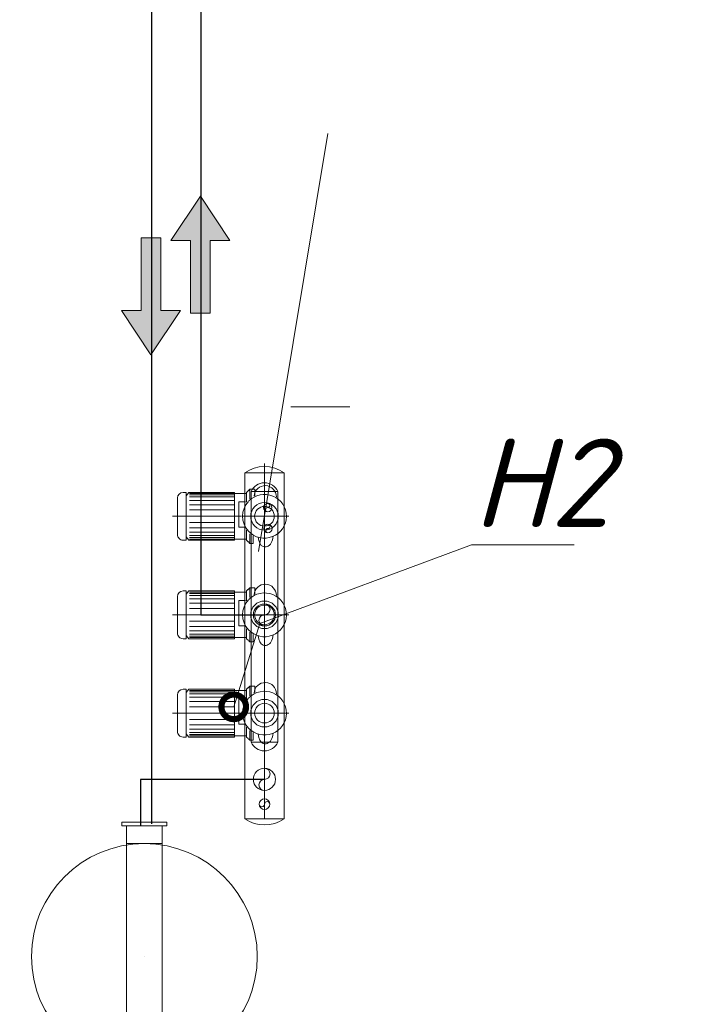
# Model space of a CAD drawing. Header units: inches. Extents: x 8001 to 766003, y -84601 to 563258.
# Tile 110 of 169: x 245308 to 246658, y 507919 to 509922. Entities that reach past the tile are written whole.
import ezdxf
from ezdxf import colors
from ezdxf.entities.mleader import LeaderData, LeaderLine
from ezdxf.math import Vec2, Vec3

# ---------------------------------------------------------------- set-up
doc = ezdxf.new("R2010")
doc.units = ezdxf.units.IN
doc.header["$MEASUREMENT"] = 0
doc.linetypes.add('CONTINOUS', pattern=[0])
doc.linetypes.add('HIDDEN', pattern=[9.525, 6.35, -3.175])
for name, color, linetype, lineweight in [('000 vrf PİPES', 2, 'Continuous', 18), ('_0-SGM-CİHAZ', 162, 'Continuous', 30), ('_6-SGM-HT-_İç Tasarım_', 7, 'Continuous', 9), ('SGM-M-300-EQM', 140, 'CONTINOUS', 20), ('SGM-M-400-TEXT', 140, 'CONTINOUS', 20), ('SGM-M-500-9-HI-EQM', 150, 'CONTINOUS', 20), ('SGM-M-700-10-HVAC-WS-CWR-CON', 121, 'HIDDEN', 30), ('SGM-M-700-6-HVAC-WS-CWR-FCU', 141, 'HIDDEN', 30), ('SGM-M-700-9-HVAC-WS-CWS-CON', 160, 'CONTINOUS', 30)]:
    doc.layers.add(name, color=color, linetype=linetype, lineweight=lineweight)
doc.styles.add('SGM_MKN', font='romans.shx', dxfattribs={"width": 0.65, "height": 100})

# ---------------------------------------------------------------- blocks, each defined once
blk = doc.blocks.new('*U261')
at = {"color": 0, "linetype": 'Continuous'}
blk.add_circle((0, 0), 4.5, dxfattribs=at)
at = {"color": 0, "linetype": 'Continuous', "lineweight": 0}
for centre, start, end in [((0, 2.25), 90, 270), ((0, -2.25), 270, 90)]:
    blk.add_arc(centre, 2.25, start, end, dxfattribs=at)
blk = doc.blocks.new('*U268')
at = {"color": 0, "linetype": 'Continuous'}
blk.add_circle((0, 0), 1.7, dxfattribs=at)
at = {"color": 0, "linetype": 'Continuous', "lineweight": 0}
for centre, start, end in [((0, 0.85), 90, 270), ((0, -0.85), 270, 90)]:
    blk.add_arc(centre, 0.85, start, end, dxfattribs=at)
blk = doc.blocks.new('*U269')
at = {"color": 0, "linetype": 'Continuous'}
blk.add_circle((0, 0), 1.7, dxfattribs=at)
at = {"color": 0, "linetype": 'Continuous', "lineweight": 0}
for centre, start, end in [((0, 0.85), 90, 270), ((0, -0.85), 270, 90)]:
    blk.add_arc(centre, 0.85, start, end, dxfattribs=at)
blk = doc.blocks.new('*U262')
at = {"color": 0, "linetype": 'Continuous'}
blk.add_circle((0, 0), 2.15, dxfattribs=at)
at = {"color": 0, "linetype": 'Continuous', "lineweight": 0}
for centre, start, end in [((0, 1.07), 90, 270), ((0, -1.08), 270, 90)]:
    blk.add_arc(centre, 1.07, start, end, dxfattribs=at)
blk = doc.blocks.new('Flow Direction - Flow Direction _25mm_-15131940-FIRST FLOOR DOMESTIC WATER PLUMBING PLANS A2')
at = {"layer": '_6-SGM-HT-_İç Tasarım_'}
blk.add_hatch(color=256, dxfattribs=at).paths.add_polyline_path([(0, 0), (-90, -60), (-90, -20), (-238, -20), (-238, 20), (-90, 20), (-90, 60)])
for p, q in [((0, 0), (-90, 60)), ((-90, 60), (-90, 20)), ((-90, 60), (0, 0)), ((-90, 20), (-90, 60)), ((-90, 20), (-238, 20)), ((-238, 20), (-238, -20)), ((-238, 20), (-238, -20)), ((-90, 20), (-238, 20)), ((-90, -60), (0, 0)), ((-238, -20), (-90, -20)), ((-90, -20), (-238, -20)), ((-90, -60), (0, 0)), ((-90, -20), (-90, -60)), ((-90, -20), (-90, -60))]:
    blk.add_line(p, q, dxfattribs=at)
blk = doc.blocks.new('Tank-Buffer_Storage-Taco-HBT - ERROR_LOAD TYPE CATALOG-18188400-BASEMENT FLOOR HEATING_COOLING')
at = {"layer": 'SGM-M-500-9-HI-EQM'}
for p, q in [((-730, 125), (-750, 125)), ((-750, 125), (-750, -125)), ((-750, -125), (-750, 125)), ((-730, 125), (-750, 125)), ((-750, 125), (-750, -125)), ((-750, -125), (-750, 125)), ((-730, 125), (-730, -125)), ((-730, -125), (-730, 125)), ((-730, 125), (-730, -125)), ((-730, -125), (-730, 125)), ((750, 125), (730, 125)), ((730, 125), (730, -125)), ((730, -125), (730, 125)), ((750, 125), (730, 125)), ((730, 125), (730, -125)), ((730, -125), (730, 125)), ((750, 125), (750, -125)), ((750, -125), (750, 125)), ((750, 125), (750, -125)), ((750, -125), (750, 125)), ((-630, 100), (-730, 100)), ((-730, -100), (-730, 100)), ((-730, 100), (-730, -100)), ((-630, 100), (-730, 100)), ((-730, -100), (-730, 100)), ((-730, 100), (-730, -100)), ((630, 100), (-630, 100)), ((-630, 100), (-630, -100)), ((-630, -100), (-630, 100)), ((-630, 100), (-630, -100)), ((-630, -100), (-630, 100)), ((-630, 100), (-630, -100)), ((630, -100), (630, 100)), ((730, 100), (630, 100)), ((630, -100), (630, 100)), ((630, 100), (630, -100)), ((730, 100), (630, 100)), ((630, -100), (630, 100)), ((630, 100), (630, -100)), ((730, -100), (730, 100)), ((730, 100), (730, -100)), ((730, -100), (730, 100)), ((730, 100), (730, -100)), ((0, 0), (0, 0)), ((0, 0), (0, 0)), ((-730, -100), (-630, -100)), ((-730, -100), (-630, -100)), ((-630, -100), (630, -100)), ((630, -100), (730, -100)), ((630, -100), (730, -100)), ((-750, -125), (-730, -125)), ((-750, -125), (-730, -125)), ((730, -125), (750, -125)), ((730, -125), (750, -125))]:
    blk.add_line(p, q, dxfattribs=at)
for start, end in [(360, 180), (180, 360)]:
    blk.add_arc((0, 0), 630, start, end, dxfattribs=at)
blk = doc.blocks.new('_DotSmall')
at = {"color": 0, "linetype": 'ByBlock', "const_width": 0.5}
blk.add_lwpolyline([(-0.0625, 0, 1), (0.0625, 0, 1)], format="xyb", close=True, dxfattribs=at)

msp = doc.modelspace()

# ---------------------------------------------------------------- linework, layer by layer
at = {"color": 252, "lineweight": 0}
msp.add_lwpolyline([(245979.567, 509134.257), (245859.567, 509134.257)], dxfattribs=at)
at = {"layer": '000 vrf PİPES', "color": 5, "ltscale": 10}
msp.add_lwpolyline([(245934.839, 509690.321), (245794.28, 508839.857)], dxfattribs=at)
at = {"layer": 'SGM-M-300-EQM'}
for p, q in [((245806.203, 508296.219), (245806.203, 509018.581)), ((245846.203, 508999.979), (245766.203, 508999.979)), ((245766.203, 508999.979), (245766.203, 508296.219)), ((245846.203, 508296.219), (245846.203, 508999.979)), ((245806.203, 508977.134), (245806.203, 508845.941)), ((245647.147, 508960.137), (245640.598, 508960.137)), ((245647.147, 508953.354), (245647.147, 508960.137)), ((245652.164, 508960.137), (245647.147, 508953.354)), ((245743.68, 508960.137), (245652.164, 508960.137)), ((245743.68, 508957.912), (245653.532, 508957.912, 0)), ((245743.68, 508954.862), (245653.532, 508954.862, 0)), ((245745.038, 508960.137, 0), (245743.68, 508960.137)), ((245745.038, 508957.912), (245743.68, 508957.912)), ((245745.038, 508954.862), (245743.68, 508954.862)), ((245745.038, 508862.937), (245745.038, 508960.137)), ((245745.038, 508957.912, 0), (245745.038, 508960.137, 0)), ((245769.793, 508957.912, 0), (245745.038, 508957.912, 0)), ((245776.647, 508966.597), (245769.793, 508960.137)), ((245776.647, 508966.597), (245769.793, 508960.137)), ((245776.647, 508966.597), (245769.793, 508960.137)), ((245773.638, 508963.761), (245769.793, 508960.137)), ((245769.793, 508960.137), (245769.793, 508940.026)), ((245769.793, 508960.137), (245769.793, 508950.282)), ((245769.793, 508960.137), (245769.793, 508950.282)), ((245769.793, 508960.137), (245769.793, 508950.282)), ((245776.647, 508966.597), (245774.161, 508964.254)), ((245776.647, 508966.569), (245786.463, 508966.569)), ((245776.647, 508966.569), (245776.647, 508947.089)), ((245776.647, 508966.569), (245783.5, 508966.569)), ((245776.647, 508966.569), (245776.647, 508955.721)), ((245776.647, 508966.569), (245783.5, 508966.569)), ((245776.647, 508966.569), (245776.647, 508955.721)), ((245776.647, 508966.569), (245783.5, 508966.569)), ((245776.647, 508966.569), (245776.647, 508955.721)), ((245833.203, 508961.87), (245779.203, 508961.87)), ((245786.463, 508966.569), (245786.463, 508953.334)), ((245786.463, 508959.391), (245786.463, 508953.334)), ((245786.463, 508959.391), (245786.463, 508953.334)), ((245786.463, 508959.391), (245786.463, 508953.334)), ((245629.203, 508948.742), (245629.203, 508874.333)), ((245647.147, 508869.721, 0), (245647.147, 508953.354, 0)), ((245743.68, 508950.766), (245653.532, 508950.766, 0)), ((245743.68, 508943.803), (245653.532, 508943.803, 0)), ((245743.68, 508934.997), (245653.532, 508934.997, 0)), ((245745.038, 508950.766), (245743.68, 508950.766)), ((245745.038, 508943.803), (245743.68, 508943.803)), ((245745.038, 508934.997), (245743.68, 508934.997)), ((245754.345, 508941.047, 0), (245754.345, 508889.085, 0)), ((245767.8, 508941.047, 0), (245754.345, 508941.047, 0)), ((245743.68, 508924.348), (245653.532, 508924.348, 0)), ((245745.038, 508924.348), (245743.68, 508924.348)), ((245759.249, 508911.537), (245619.477, 508911.537)), ((245743.68, 508911.537), (245653.532, 508911.537, 0)), ((245743.68, 508898.727), (245653.532, 508898.727, 0)), ((245745.038, 508911.537), (245743.68, 508911.537)), ((245745.038, 508898.727), (245743.68, 508898.727)), ((245855.479, 508911.537), (245760.931, 508911.537)), ((245743.68, 508888.078), (245653.532, 508888.078, 0)), ((245743.68, 508879.272), (245653.532, 508879.272, 0)), ((245745.038, 508888.078), (245743.68, 508888.078)), ((245745.038, 508879.272), (245743.68, 508879.272)), ((245754.345, 508889.085, 0), (245765.792, 508889.085, 0)), ((245769.793, 508883.048), (245769.793, 508862.937)), ((245776.647, 508875.986), (245776.647, 508856.477)), ((245640.598, 508862.937), (245647.147, 508862.937)), ((245647.147, 508869.721), (245652.164, 508862.937)), ((245647.147, 508862.937), (245647.147, 508869.721)), ((245652.164, 508862.937), (245743.68, 508862.937)), ((245743.68, 508872.309), (245653.532, 508872.309, 0)), ((245743.68, 508868.213), (245653.532, 508868.213, 0)), ((245743.68, 508865.163), (245653.532, 508865.163, 0)), ((245745.038, 508872.309), (245743.68, 508872.309)), ((245745.038, 508868.213), (245743.68, 508868.213)), ((245745.038, 508865.163), (245743.68, 508865.163)), ((245743.68, 508862.937), (245745.038, 508862.937, 0)), ((245745.038, 508865.163, 0), (245769.793, 508865.163, 0)), ((245745.038, 508862.937, 0), (245745.038, 508865.163, 0)), ((245773.22, 508859.707), (245769.793, 508862.937)), ((245776.647, 508856.477), (245773.655, 508859.297)), ((245776.647, 508856.477), (245783.5, 508856.477)), ((245783.5, 508871.261), (245783.5, 508856.477)), ((245806.203, 508776.554), (245806.203, 508645.361)), ((245647.147, 508759.558), (245640.598, 508759.558)), ((245647.147, 508752.774), (245647.147, 508759.558)), ((245652.164, 508759.558), (245647.147, 508752.774)), ((245743.68, 508759.558), (245652.164, 508759.558)), ((245743.68, 508757.332), (245653.532, 508757.332, 0)), ((245743.68, 508754.282), (245653.532, 508754.282, 0)), ((245745.038, 508759.558, 0), (245743.68, 508759.558)), ((245745.038, 508757.332), (245743.68, 508757.332)), ((245745.038, 508754.282), (245743.68, 508754.282)), ((245745.038, 508662.358), (245745.038, 508759.558)), ((245745.038, 508757.332, 0), (245745.038, 508759.558, 0)), ((245769.793, 508757.332, 0), (245745.038, 508757.332, 0)), ((245776.647, 508766.018), (245769.793, 508759.558)), ((245776.647, 508766.018), (245769.793, 508759.558)), ((245776.647, 508766.018), (245769.793, 508759.558)), ((245773.638, 508763.181), (245769.793, 508759.558)), ((245769.793, 508759.558), (245769.793, 508739.447)), ((245769.793, 508759.558), (245769.793, 508749.703)), ((245769.793, 508759.558), (245769.793, 508749.703)), ((245769.793, 508759.558), (245769.793, 508749.703)), ((245776.647, 508766.018), (245774.161, 508763.675)), ((245776.647, 508765.989), (245786.463, 508765.989)), ((245776.647, 508765.989), (245776.647, 508746.509)), ((245776.647, 508765.989), (245783.5, 508765.989)), ((245776.647, 508765.989), (245776.647, 508755.141)), ((245776.647, 508765.989), (245783.5, 508765.989)), ((245776.647, 508765.989), (245776.647, 508755.141)), ((245776.647, 508765.989), (245783.5, 508765.989)), ((245776.647, 508765.989), (245776.647, 508755.141)), ((245786.463, 508765.989), (245786.463, 508752.755)), ((245786.463, 508758.811), (245786.463, 508752.755)), ((245786.463, 508758.811), (245786.463, 508752.755)), ((245786.463, 508758.811), (245786.463, 508752.755)), ((245629.203, 508748.163), (245629.203, 508673.753)), ((245647.147, 508669.142, 0), (245647.147, 508752.774, 0)), ((245743.68, 508750.186), (245653.532, 508750.186, 0)), ((245743.68, 508743.223), (245653.532, 508743.223, 0)), ((245743.68, 508734.417), (245653.532, 508734.417, 0)), ((245745.038, 508750.186), (245743.68, 508750.186)), ((245745.038, 508743.223), (245743.68, 508743.223)), ((245745.038, 508734.417), (245743.68, 508734.417)), ((245754.345, 508740.467, 0), (245754.345, 508688.505, 0)), ((245767.8, 508740.467, 0), (245754.345, 508740.467, 0)), ((245743.68, 508723.768), (245653.532, 508723.768, 0)), ((245745.038, 508723.768), (245743.68, 508723.768)), ((245759.249, 508710.958), (245619.477, 508710.958)), ((245743.68, 508698.147), (245653.532, 508698.147, 0)), ((245743.68, 508710.958), (245677.001, 508710.958, 0)), ((245745.038, 508710.958), (245743.68, 508710.958)), ((245745.038, 508698.147), (245743.68, 508698.147)), ((245855.479, 508710.958), (245760.931, 508710.958)), ((245743.68, 508687.498), (245653.532, 508687.498, 0)), ((245743.68, 508678.692), (245653.532, 508678.692, 0)), ((245745.038, 508687.498), (245743.68, 508687.498)), ((245745.038, 508678.692), (245743.68, 508678.692)), ((245754.345, 508688.505, 0), (245765.792, 508688.505, 0)), ((245769.793, 508682.469), (245769.793, 508662.358)), ((245776.647, 508675.407), (245776.647, 508655.898)), ((245640.598, 508662.358), (245647.147, 508662.358)), ((245647.147, 508669.142), (245652.164, 508662.358)), ((245647.147, 508662.358), (245647.147, 508669.142)), ((245652.164, 508662.358), (245743.68, 508662.358)), ((245743.68, 508671.729), (245653.532, 508671.729, 0)), ((245743.68, 508667.633), (245653.532, 508667.633, 0)), ((245743.68, 508664.584), (245653.532, 508664.584, 0)), ((245745.038, 508671.729), (245743.68, 508671.729)), ((245745.038, 508667.633), (245743.68, 508667.633)), ((245745.038, 508664.584), (245743.68, 508664.584)), ((245743.68, 508662.358), (245745.038, 508662.358, 0)), ((245745.038, 508664.584, 0), (245769.793, 508664.584, 0)), ((245745.038, 508662.358, 0), (245745.038, 508664.584, 0)), ((245773.22, 508659.128), (245769.793, 508662.358)), ((245776.647, 508655.898), (245773.655, 508658.718)), ((245776.647, 508655.898), (245783.5, 508655.898)), ((245783.5, 508670.681), (245783.5, 508655.898)), ((245806.203, 508576.554), (245806.203, 508445.361)), ((245647.147, 508559.558), (245640.598, 508559.558)), ((245647.147, 508552.774), (245647.147, 508559.558)), ((245652.164, 508559.558), (245647.147, 508552.774)), ((245647.147, 508469.142, 0), (245647.147, 508552.774, 0)), ((245743.68, 508559.558), (245652.164, 508559.558)), ((245743.68, 508557.332), (245653.532, 508557.332, 0)), ((245743.68, 508554.282), (245653.532, 508554.282, 0)), ((245745.038, 508559.558, 0), (245743.68, 508559.558)), ((245745.038, 508557.332), (245743.68, 508557.332)), ((245745.038, 508554.282), (245743.68, 508554.282)), ((245745.038, 508462.358), (245745.038, 508559.558)), ((245745.038, 508557.332, 0), (245745.038, 508559.558, 0)), ((245769.793, 508557.332, 0), (245745.038, 508557.332, 0)), ((245776.647, 508566.018), (245769.793, 508559.558)), ((245776.647, 508566.018), (245769.793, 508559.558)), ((245776.647, 508566.018), (245769.793, 508559.558)), ((245773.638, 508563.181), (245769.793, 508559.558)), ((245769.793, 508559.558), (245769.793, 508539.447)), ((245769.793, 508559.558), (245769.793, 508549.703)), ((245769.793, 508559.558), (245769.793, 508549.703)), ((245769.793, 508559.558), (245769.793, 508549.703)), ((245776.647, 508566.018), (245774.161, 508563.675)), ((245776.647, 508565.989), (245786.463, 508565.989)), ((245776.647, 508565.989), (245776.647, 508546.509)), ((245776.647, 508565.989), (245783.5, 508565.989)), ((245776.647, 508565.989), (245776.647, 508555.141)), ((245776.647, 508565.989), (245783.5, 508565.989)), ((245776.647, 508565.989), (245776.647, 508555.141)), ((245776.647, 508565.989), (245783.5, 508565.989)), ((245776.647, 508565.989), (245776.647, 508555.141)), ((245786.463, 508565.989), (245786.463, 508552.755)), ((245786.463, 508558.811), (245786.463, 508552.755)), ((245786.463, 508558.811), (245786.463, 508552.755)), ((245786.463, 508558.811), (245786.463, 508552.755)), ((245629.203, 508548.163), (245629.203, 508473.753)), ((245743.68, 508550.186), (245653.532, 508550.186, 0)), ((245743.68, 508543.223), (245653.532, 508543.223, 0)), ((245743.68, 508534.417), (245653.532, 508534.417, 0)), ((245745.038, 508550.186), (245743.68, 508550.186)), ((245745.038, 508543.223), (245743.68, 508543.223)), ((245745.038, 508534.417), (245743.68, 508534.417)), ((245754.345, 508540.467, 0), (245754.345, 508488.505, 0)), ((245767.8, 508540.467, 0), (245754.345, 508540.467, 0)), ((245743.68, 508523.768), (245653.532, 508523.768, 0)), ((245745.038, 508523.768), (245743.68, 508523.768)), ((245759.249, 508510.958), (245619.477, 508510.958)), ((245743.68, 508510.958), (245653.532, 508510.958, 0)), ((245743.68, 508498.147), (245653.532, 508498.147, 0)), ((245745.038, 508510.958), (245743.68, 508510.958)), ((245745.038, 508498.147), (245743.68, 508498.147)), ((245855.479, 508510.958), (245760.931, 508510.958)), ((245743.68, 508487.498), (245653.532, 508487.498, 0)), ((245743.68, 508478.692), (245653.532, 508478.692, 0)), ((245745.038, 508487.498), (245743.68, 508487.498)), ((245745.038, 508478.692), (245743.68, 508478.692)), ((245754.345, 508488.505, 0), (245765.792, 508488.505, 0)), ((245769.793, 508482.469), (245769.793, 508462.358)), ((245776.647, 508475.407), (245776.647, 508455.898)), ((245640.598, 508462.358), (245647.147, 508462.358)), ((245647.147, 508469.142), (245652.164, 508462.358)), ((245647.147, 508462.358), (245647.147, 508469.142)), ((245652.164, 508462.358), (245743.68, 508462.358)), ((245743.68, 508471.729), (245653.532, 508471.729, 0)), ((245743.68, 508467.633), (245653.532, 508467.633, 0)), ((245743.68, 508464.584), (245653.532, 508464.584, 0)), ((245745.038, 508471.729), (245743.68, 508471.729)), ((245745.038, 508467.633), (245743.68, 508467.633)), ((245745.038, 508464.584), (245743.68, 508464.584)), ((245743.68, 508462.358), (245745.038, 508462.358, 0)), ((245745.038, 508464.584, 0), (245769.793, 508464.584, 0)), ((245745.038, 508462.358, 0), (245745.038, 508464.584, 0)), ((245773.22, 508459.128), (245769.793, 508462.358)), ((245776.647, 508455.898), (245773.655, 508458.718)), ((245776.647, 508455.898), (245783.5, 508455.898)), ((245783.5, 508470.681), (245783.5, 508455.898)), ((245833.203, 508452), (245779.203, 508452)), ((245766.203, 508296.219), (245846.203, 508296.219))]:
    msp.add_line(p, q, dxfattribs=at)
msp.add_lwpolyline([(245833.203, 508452), (245833.203, 508961.87, 0.66428683), (245779.203, 508961.87), (245779.203, 508452, 0.66428683), (245833.203, 508452)], format="xyb", dxfattribs=at)
for centre, start, end in [((245806.203, 508943.654), 54.619067, 125.380933), ((245806.203, 508352.544), 234.619067, 305.380933)]:
    msp.add_arc(centre, 69.083, start, end, dxfattribs=at)
at = {"layer": 'SGM-M-300-EQM', "extrusion": (0, 0, -1)}
for centre, major_axis, start_param, end_param in [((245807.66, 508951.068, 0), (16.089, 16.089), 3.99392318, 7.07471696), ((245640.598, 508948.742), (8.058, 8.058), 3.92699082, 5.49778714), ((245806.215, 508911.537), (31.499, -31.499), 3.12970468, 7.88252885), ((245806.215, 508911.537), (31.499, -31.499), 1.60565755, 3.10673143), ((245640.598, 508874.333), (8.058, -8.058), 0.78539816, 2.35619449), ((245807.66, 508750.488, 0), (16.089, 16.089), 3.99392318, 7.07471696), ((245640.598, 508748.163), (8.058, 8.058), 3.92699082, 5.49778714), ((245806.215, 508710.958), (31.499, -31.499), 3.12970468, 7.88252885), ((245806.215, 508710.958), (31.499, -31.499), 1.60565755, 3.10673143), ((245640.598, 508673.753), (8.058, -8.058), 0.78539816, 2.35619449), ((245807.66, 508550.488, 0), (16.089, 16.089), 3.99392318, 7.07471696), ((245640.598, 508548.163), (8.058, 8.058), 3.92699082, 5.49778714), ((245806.215, 508510.958), (31.499, -31.499), 3.12970468, 7.88252885), ((245806.215, 508510.958), (31.499, -31.499), 1.60565755, 3.10673143), ((245640.598, 508473.753), (8.058, -8.058), 0.78539816, 2.35619449)]:
    msp.add_ellipse(centre, major_axis=major_axis, ratio=1, start_param=start_param, end_param=end_param, dxfattribs=at)
for centre, major_axis in [((245806.215, 508911.537), (19.856, -19.856)), ((245806.215, 508911.537), (14.154, -14.154)), ((245806.215, 508710.958), (19.856, -19.856)), ((245806.215, 508710.958), (14.154, -14.154)), ((245806.215, 508510.958), (19.856, -19.856)), ((245806.215, 508510.958), (14.154, -14.154))]:
    msp.add_ellipse(centre, major_axis=major_axis, ratio=1, dxfattribs=at)
at = {"layer": 'SGM-M-300-EQM'}
for points in [[(245793.391, 508868.877), (245795.068, 508859.482), (245798.201, 508848.944), (245817.888, 508849.218), (245821.899, 508860.538), (245824.12, 508870.748)], [(245793.391, 508668.298), (245795.068, 508658.902), (245798.201, 508648.364), (245817.888, 508648.638), (245821.899, 508659.958), (245824.12, 508670.169)], [(245793.391, 508468.298), (245795.068, 508458.902), (245798.201, 508448.364), (245817.888, 508448.638), (245821.899, 508459.958), (245824.12, 508470.169)]]:
    msp.add_open_spline(points, degree=3, knots=[1.28065015, 1.28065015, 1.28065015, 1.28065015, 49.71288081, 68.18632157, 123.92813176, 123.92813176, 123.92813176, 123.92813176], dxfattribs=at)
at = {"layer": 'SGM-M-700-10-HVAC-WS-CWR-CON', "color": 5, "ltscale": 50}
msp.add_lwpolyline([(245806.203, 508376.198), (245554.124, 508376.198), (245554.124, 508289.23)], dxfattribs=at)
at = {"layer": 'SGM-M-700-6-HVAC-WS-CWR-FCU', "ltscale": 500}
msp.add_line((245577.001, 508285.719, 0), (245577.001, 511814.011, 0), dxfattribs=at)
at = {"layer": 'SGM-M-700-9-HVAC-WS-CWS-CON', "ltscale": 50}
for p, q in [((245677.001, 511714.011), (245677.001, 508710.958)), ((245677.001, 508710.958), (245806.203, 508710.958))]:
    msp.add_line(p, q, dxfattribs=at)
at = {"layer": 'SGM-M-700-9-HVAC-WS-CWS-CON', "ltscale": 500}
for points in [[(245554.124, 508292.726), (245554.124, 508281.939)], [(245554.124, 508245.484), (245554.124, 508245.352)]]:
    msp.add_lwpolyline(points, dxfattribs=at)

# ---------------------------------------------------------------- block references
at = {"layer": '_0-SGM-CİHAZ', "xscale": 0.3645482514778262, "yscale": 0.3645482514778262, "zscale": 0.3645482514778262, "rotation": 270}
msp.add_blockref('Tank-Buffer_Storage-Taco-HBT - ERROR_LOAD TYPE CATALOG-18188400-BASEMENT FLOOR HEATING_COOLING', (245561.918, 508015.819), dxfattribs=at)
at = {"layer": '_6-SGM-HT-_İç Tasarım_', "xscale": -1, "rotation": 270}
msp.add_blockref('Flow Direction - Flow Direction _25mm_-15131940-FIRST FLOOR DOMESTIC WATER PLUMBING PLANS A2', (245676.012, 509562.919), dxfattribs=at)
at = {"layer": '_6-SGM-HT-_İç Tasarım_', "rotation": 270}
msp.add_blockref('Flow Direction - Flow Direction _25mm_-15131940-FIRST FLOOR DOMESTIC WATER PLUMBING PLANS A2', (245575.164, 509239.995, 0), dxfattribs=at)
at = {"layer": 'SGM-M-300-EQM', "yscale": 5, "zscale": 5}
for name, p, xscale, rotation in [('*U268', (245812.88, 508929.225), -5, 180), ('*U269', (245813.199, 508886.657), -5, 180), ('*U261', (245806.203, 508710.958), -5, 180), ('*U261', (245806.203, 508376.198), -5, 180), ('*U262', (245806.203, 508325.77), 5, 270)]:
    msp.add_blockref(name, p, dxfattribs=dict(at, xscale=xscale, rotation=rotation))

# ---------------------------------------------------------------- leaders
at = {"layer": 'SGM-M-400-TEXT', "color": 5, "ltscale": 30}
ml = msp.add_multileader_mtext('Standard', dxfattribs=at)
ml.set_content('\\A1;{\\fISOCPEUR|b0|i0|c0|p34;\\Q15;\\W1;H2}', color=5, style='SGM_MKN')
ml.set_leader_properties(lineweight=18)
ml.set_arrow_properties(name='DOTSMALL')
ml.build(insert=Vec2(0, 0))
ml.multileader.update_dxf_attribs({"text_left_attachment_type": 6, "text_right_attachment_type": 6, "dogleg_length": 0, "arrow_head_size": 100})
ctx = ml.context
ctx.base_point, ctx.char_height, ctx.arrow_head_size, ctx.plane_origin = Vec3(246227.094, 508853.707), 180, 100, Vec3(358570.731, 371705.542)
ctx.left_attachment, ctx.right_attachment, ctx.text_align_type = 6, 6, 1
notes = []
notes.append((ctx, [(0, (1, 1, 0), (246227.094, 508853.707), (1, 0), 0, [(3, [(245743.68, 508523.768), (245797.034, 508693.17), (245797.034, 508693.17)], 0, [])])]))
ctx.mtext.insert, ctx.mtext.width, ctx.mtext.alignment, ctx.mtext.flow_direction = Vec3(246370.21, 509069.707), 483.28951, 2, 5
for ctx, leaders in notes:
    for number, flags, end, landing, length, lines in leaders:
        leader = LeaderData()
        leader.index, (leader.has_last_leader_line, leader.has_dogleg_vector, leader.attachment_direction) = number, flags
        leader.last_leader_point, leader.dogleg_vector, leader.dogleg_length = Vec3(end), Vec3(landing), length
        for number, points, colour, breaks in lines:
            line = LeaderLine()
            line.index, line.vertices, line.color, line.breaks = number, Vec3.list(points), colors.encode_raw_color(colour), breaks
            leader.lines.append(line)
        ctx.leaders.append(leader)

doc.saveas('drawing.dxf')
